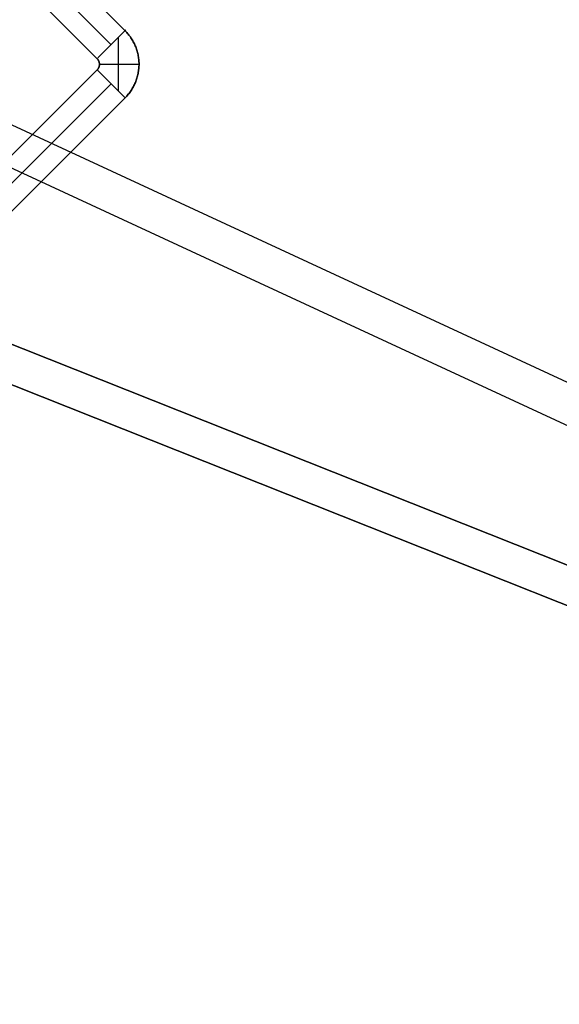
# Model space of a CAD drawing. Header units: millimetres. Extents: x -1030 to 192, y -442 to 180.
# Tile 98 of 256: x -962 to -941, y 106 to 144. Entities that reach past the tile are written whole.
import ezdxf

# ---------------------------------------------------------------- set-up
doc = ezdxf.new("R2010")
doc.units = ezdxf.units.MM
doc.header["$MEASUREMENT"] = 0
doc.layers.add('OVIDIO 120x60x72h', color=7, linetype='Continuous')

msp = doc.modelspace()

# ---------------------------------------------------------------- linework, layer by layer
at = {"layer": 'OVIDIO 120x60x72h', "extrusion": (0.202852, -0.108979, 0.973126)}
for points in [[(-327.083, 1110.9), (-327.083, 950.244)], [(-327.083, 950.244), (-327.083, 1110.9)], [(-327.379, 1110.9), (-327.379, 950.244)], [(-327.674, 950.244), (-327.674, 1110.9)], [(-327.674, 1110.9), (-327.674, 950.244)]]:
    msp.add_lwpolyline(points, dxfattribs=at)
at = {"layer": 'OVIDIO 120x60x72h', "extrusion": (0.265352, 0.881274, -0.39108)}
msp.add_lwpolyline([(993.906, 634.493), (949.593, 576.938)], dxfattribs=at)
at = {"layer": 'OVIDIO 120x60x72h', "extrusion": (0.235702, -0.235702, 0.942809)}
for points in [[(-599.225, 1033.555), (-599.225, 924.477)], [(-600.174, 924.477), (-600.174, 1033.555)], [(-603.02, 924.477), (-603.02, 1033.555)], [(-602.071, 1033.555), (-602.071, 924.477)], [(-581.417, 999.738), (-581.417, 894.33)], [(-576.631, 991.509), (-576.631, 886.968)]]:
    msp.add_lwpolyline(points, dxfattribs=at)
at = {"layer": 'OVIDIO 120x60x72h'}
for points in [[(-976.453, 161.692), (-957.926, 143.166)], [(-957.926, 143.166), (-976.453, 161.692)], [(-976.983, 161.162), (-958.457, 142.636)], [(-958.193, 142.899), (-958.193, 140.887)], [(-968.25, 132.418), (-958.987, 141.681)], [(-958.987, 141.681), (-968.25, 132.418)], [(-958.9, 141.893), (-957.399, 141.893)], [(-958.457, 141.151), (-967.72, 131.888)], [(-957.927, 140.62), (-967.19, 131.357)], [(-967.19, 131.357), (-957.927, 140.62)]]:
    msp.add_lwpolyline(points, dxfattribs=at)
at = {"layer": 'OVIDIO 120x60x72h', "extrusion": (-0.000378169, 0.000378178, 1)}
for points in [[(-958.974, 142.092), (-977.5, 160.618)], [(-977.5, 160.618), (-958.974, 142.092)]]:
    msp.add_lwpolyline(points, dxfattribs=at)
at = {"layer": 'OVIDIO 120x60x72h', "extrusion": (0.202866, -0.108989, 0.973122)}
for points in [[(-328.089, 1094.288), (-328.089, 1036.907)], [(-328.089, 1036.907), (-328.089, 1094.288)], [(-328.802, 1036.907), (-328.802, 1094.288)]]:
    msp.add_lwpolyline(points, dxfattribs=at)
at = {"layer": 'OVIDIO 120x60x72h', "extrusion": (0.202867, -0.108989, 0.973122)}
for points in [[(-329.515, 1094.288), (-329.515, 1036.907)], [(-329.515, 1036.907), (-329.515, 1094.288)]]:
    msp.add_lwpolyline(points, dxfattribs=at)
at = {"layer": 'OVIDIO 120x60x72h', "extrusion": (0.108979, -0.202852, 0.973126)}
for points in [[(-824.13, 613), (-824.13, 773.656)], [(-824.13, 773.656), (-824.13, 613)], [(-823.834, 773.656), (-823.834, 613)], [(-823.539, 773.656), (-823.539, 613)], [(-823.539, 613), (-823.539, 773.656)]]:
    msp.add_lwpolyline(points, dxfattribs=at)
at = {"layer": 'OVIDIO 120x60x72h', "extrusion": (0.046296, -0.021464, 0.998697)}
for points in [[(-278.087, 893.858), (-278.087, 994.369)], [(-279.574, 892.89), (-279.574, 994.194)]]:
    msp.add_lwpolyline(points, dxfattribs=at)
at = {"layer": 'OVIDIO 120x60x72h', "extrusion": (0.999884, -0.000231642, 0.015217)}
for points in [[(132.84, 713.816), (142.944, 50.152)], [(142.944, 50.152), (132.84, 713.816)]]:
    msp.add_lwpolyline(points, dxfattribs=at)
at = {"layer": 'OVIDIO 120x60x72h', "extrusion": (-0.000792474, -0.000792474, 0.999999)}
for points in [[(-957.898, 143.195), (-958.959, 142.134)], [(-958.959, 142.134), (-957.898, 143.195)]]:
    msp.add_lwpolyline(points, dxfattribs=at)
at = {"layer": 'OVIDIO 120x60x72h', "extrusion": (-0.000231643, 0.999884, 0.015217)}
for points in [[(969.058, 697.041), (958.954, 33.407)], [(958.954, 33.407), (969.058, 697.041)]]:
    msp.add_lwpolyline(points, dxfattribs=at)
at = {"layer": 'OVIDIO 120x60x72h', "extrusion": (0.999884, -0.000231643, 0.015217)}
for points in [[(141.459, 50.168), (131.355, 713.794)], [(131.355, 713.794), (141.459, 50.168)], [(130.295, 713.777), (140.398, 50.152)], [(140.398, 50.152), (130.295, 713.777)]]:
    msp.add_lwpolyline(points, dxfattribs=at)
at = {"layer": 'OVIDIO 120x60x72h', "extrusion": (-0.000231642, 0.999884, 0.015217)}
for points in [[(968.97, 697.042), (958.867, 33.411)], [(967.47, 697.065), (957.366, 33.412)]]:
    msp.add_lwpolyline(points, dxfattribs=at)
at = {"layer": 'OVIDIO 120x60x72h', "extrusion": (-5.45402e-08, 5.4543e-08, 1)}
for points in [[(-958.987, 141.681), (-957.927, 140.62)], [(-957.927, 140.62), (-958.987, 141.681)]]:
    msp.add_lwpolyline(points, dxfattribs=at)
at = {"layer": 'OVIDIO 120x60x72h', "extrusion": (0.021464, -0.046296, 0.998697)}
msp.add_lwpolyline([(-850.743, 480.711), (-850.743, 581.224)], dxfattribs=at)
at = {"layer": 'OVIDIO 120x60x72h', "extrusion": (-0.114881, 0.045678, 0.992329)}
for points in [[(235.02, -744.351), (235.02, -853.266)], [(235.707, -744.35), (235.707, -853.266)], [(236.851, -743.697), (236.851, -850.553)], [(236.851, -850.553), (236.851, -743.697)], [(237.308, -850.553), (237.308, -743.697)], [(237.308, -743.697), (237.308, -850.553)], [(251.79, -836.806), (251.79, -781.615)], [(251.561, -836.589), (251.561, -782.184)]]:
    msp.add_lwpolyline(points, dxfattribs=at)
at = {"layer": 'OVIDIO 120x60x72h', "extrusion": (-0.106919, 0.287767, 0.951713)}
for points in [[(860.042, -194.768), (860.042, -219.163)], [(860.042, -219.163), (860.042, -194.768)], [(860.13, -195.209), (860.13, -219.163)], [(860.217, -195.649), (860.217, -219.163)], [(860.217, -219.163), (860.217, -195.649)]]:
    msp.add_lwpolyline(points, dxfattribs=at)
at = {"layer": 'OVIDIO 120x60x72h', "extrusion": (0.999995, -0.000995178, -0.002882)}
msp.add_lwpolyline([(117.128, 704.228), (116.638, 702.81)], dxfattribs=at)
at = {"layer": 'OVIDIO 120x60x72h', "extrusion": (-0.045678, 0.114881, 0.992329)}
for points in [[(868.351, -381.049), (868.351, -272.133)], [(869.038, -381.049), (869.038, -272.134)], [(867.207, -271.481), (867.207, -378.336)], [(867.207, -378.336), (867.207, -271.481)], [(866.75, -271.481), (866.75, -378.336)], [(866.75, -378.336), (866.75, -271.481)], [(852.497, -364.372), (852.497, -309.968)], [(852.268, -364.589), (852.268, -309.399)]]:
    msp.add_lwpolyline(points, dxfattribs=at)
at = {"layer": 'OVIDIO 120x60x72h', "extrusion": (-0.287767, 0.106919, 0.951713)}
for points in [[(232.929, -695.787), (232.929, -671.392)], [(232.929, -671.392), (232.929, -695.787)], [(232.842, -671.833), (232.842, -695.787)], [(232.754, -695.787), (232.754, -672.274)], [(232.754, -672.274), (232.754, -695.787)]]:
    msp.add_lwpolyline(points, dxfattribs=at)
at = {"layer": 'OVIDIO 120x60x72h', "extrusion": (-0.166244, 0.166244, 0.97197)}
for points in [[(601.123, -533.673), (601.123, -565.337)], [(601.123, -565.337), (601.123, -533.673)], [(601.123, -533.301), (601.123, -564.532)], [(601.123, -564.532), (601.123, -533.301)]]:
    msp.add_lwpolyline(points, dxfattribs=at)
at = {"layer": 'OVIDIO 120x60x72h', "extrusion": (0.029521, 0.985348, 0.16798)}
for points in [[(960.1, 687.463), (960.405, 685.75)], [(960.405, 685.75), (960.1, 687.463)]]:
    msp.add_lwpolyline(points, dxfattribs=at)
at = {"layer": 'OVIDIO 120x60x72h'}
for points in [[(-957.926, 143.166, 35.578), (-957.895, 143.134, 35.578), (-957.865, 143.101, 35.578), (-957.835, 143.068, 35.578), (-957.807, 143.035, 35.578), (-957.78, 143.001, 35.578), (-957.753, 142.967, 35.578), (-957.728, 142.932, 35.578), (-957.704, 142.896, 35.578), (-957.68, 142.86, 35.578), (-957.657, 142.824, 35.578), (-957.636, 142.787, 35.578), (-957.615, 142.749, 35.578), (-957.595, 142.711, 35.578), (-957.576, 142.673, 35.578), (-957.558, 142.634, 35.578), (-957.541, 142.594, 35.578), (-957.525, 142.554, 35.578), (-957.51, 142.513, 35.578), (-957.495, 142.471, 35.578), (-957.482, 142.429, 35.578), (-957.469, 142.387, 35.578), (-957.457, 142.344, 35.578), (-957.447, 142.301, 35.578), (-957.437, 142.258, 35.578), (-957.429, 142.214, 35.578), (-957.421, 142.17, 35.578), (-957.415, 142.126, 35.578), (-957.409, 142.081, 35.578), (-957.405, 142.037, 35.578), (-957.402, 141.992, 35.578), (-957.4, 141.947, 35.578), (-957.399, 141.902, 35.578), (-957.4, 141.857, 35.578), (-957.401, 141.813, 35.578), (-957.404, 141.768, 35.578), (-957.408, 141.723, 35.578), (-957.413, 141.678, 35.578), (-957.419, 141.634, 35.578), (-957.426, 141.589, 35.578), (-957.434, 141.545, 35.578), (-957.443, 141.502, 35.578), (-957.454, 141.458, 35.578), (-957.465, 141.415, 35.578), (-957.477, 141.372, 35.578), (-957.49, 141.33, 35.578), (-957.505, 141.288, 35.578), (-957.52, 141.246, 35.578), (-957.536, 141.205, 35.578), (-957.553, 141.165, 35.578), (-957.571, 141.125, 35.578), (-957.59, 141.086, 35.578), (-957.61, 141.047, 35.578), (-957.631, 141.008, 35.578), (-957.653, 140.971, 35.578), (-957.675, 140.933, 35.578), (-957.699, 140.897, 35.578), (-957.724, 140.86, 35.578), (-957.75, 140.825, 35.578), (-957.777, 140.789, 35.578), (-957.805, 140.755, 35.578), (-957.833, 140.72, 35.578), (-957.863, 140.686, 35.578), (-957.895, 140.653, 35.578), (-957.927, 140.62, 35.578)], [(-957.927, 140.62, 35.578), (-957.895, 140.653, 35.578), (-957.863, 140.686, 35.578), (-957.833, 140.72, 35.578), (-957.805, 140.755, 35.578), (-957.777, 140.789, 35.578), (-957.75, 140.825, 35.578), (-957.724, 140.86, 35.578), (-957.699, 140.897, 35.578), (-957.675, 140.933, 35.578), (-957.653, 140.971, 35.578), (-957.631, 141.008, 35.578), (-957.61, 141.047, 35.578), (-957.59, 141.086, 35.578), (-957.571, 141.125, 35.578), (-957.553, 141.165, 35.578), (-957.536, 141.205, 35.578), (-957.52, 141.246, 35.578), (-957.505, 141.288, 35.578), (-957.49, 141.33, 35.578), (-957.477, 141.372, 35.578), (-957.465, 141.415, 35.578), (-957.454, 141.458, 35.578), (-957.443, 141.502, 35.578), (-957.434, 141.545, 35.578), (-957.426, 141.589, 35.578), (-957.419, 141.634, 35.578), (-957.413, 141.678, 35.578), (-957.408, 141.723, 35.578), (-957.404, 141.768, 35.578), (-957.401, 141.813, 35.578), (-957.4, 141.857, 35.578), (-957.399, 141.902, 35.578), (-957.4, 141.947, 35.578), (-957.402, 141.992, 35.578), (-957.405, 142.037, 35.578), (-957.409, 142.081, 35.578), (-957.415, 142.126, 35.578), (-957.421, 142.17, 35.578), (-957.429, 142.214, 35.578), (-957.437, 142.258, 35.578), (-957.447, 142.301, 35.578), (-957.457, 142.344, 35.578), (-957.469, 142.387, 35.578), (-957.482, 142.429, 35.578), (-957.495, 142.471, 35.578), (-957.51, 142.513, 35.578), (-957.525, 142.554, 35.578), (-957.541, 142.594, 35.578), (-957.558, 142.634, 35.578), (-957.576, 142.673, 35.578), (-957.595, 142.711, 35.578), (-957.615, 142.749, 35.578), (-957.636, 142.787, 35.578), (-957.657, 142.824, 35.578), (-957.68, 142.86, 35.578), (-957.704, 142.896, 35.578), (-957.728, 142.932, 35.578), (-957.753, 142.967, 35.578), (-957.78, 143.001, 35.578), (-957.807, 143.035, 35.578), (-957.835, 143.068, 35.578), (-957.865, 143.101, 35.578), (-957.895, 143.134, 35.578), (-957.926, 143.166, 35.578)], [(-958.987, 141.681, 35.578), (-958.98, 141.688, 35.578), (-958.973, 141.696, 35.578), (-958.966, 141.704, 35.578), (-958.96, 141.712, 35.578), (-958.954, 141.72, 35.578), (-958.948, 141.728, 35.578), (-958.943, 141.736, 35.578), (-958.938, 141.744, 35.578), (-958.936, 141.749, 35.578), (-958.934, 141.753, 35.578), (-958.931, 141.757, 35.578), (-958.929, 141.761, 35.578), (-958.927, 141.766, 35.578), (-958.925, 141.77, 35.578), (-958.921, 141.779, 35.578), (-958.918, 141.788, 35.578), (-958.915, 141.797, 35.578), (-958.912, 141.806, 35.578), (-958.91, 141.815, 35.578), (-958.907, 141.825, 35.578), (-958.906, 141.834, 35.578), (-958.904, 141.844, 35.578), (-958.903, 141.854, 35.578), (-958.902, 141.864, 35.578), (-958.901, 141.873, 35.578), (-958.9, 141.883, 35.578), (-958.9, 141.893, 35.579), (-958.9, 141.903, 35.579), (-958.901, 141.913, 35.579), (-958.902, 141.923, 35.579), (-958.903, 141.932, 35.579), (-958.904, 141.942, 35.578), (-958.906, 141.952, 35.578), (-958.908, 141.961, 35.578), (-958.91, 141.971, 35.578), (-958.912, 141.98, 35.578), (-958.915, 141.989, 35.578), (-958.918, 141.998, 35.578), (-958.921, 142.007, 35.578), (-958.925, 142.016, 35.578), (-958.927, 142.02, 35.578), (-958.929, 142.025, 35.578), (-958.931, 142.029, 35.578), (-958.934, 142.033, 35.577), (-958.936, 142.037, 35.577), (-958.938, 142.042, 35.577), (-958.943, 142.05, 35.577), (-958.948, 142.058, 35.577), (-958.954, 142.066, 35.577), (-958.96, 142.074, 35.577), (-958.966, 142.082, 35.577), (-958.973, 142.09, 35.577), (-958.98, 142.098, 35.577), (-958.987, 142.105, 35.577)], [(-958.987, 142.105, 35.577), (-958.98, 142.098, 35.577), (-958.973, 142.09, 35.577), (-958.966, 142.082, 35.577), (-958.96, 142.074, 35.577), (-958.954, 142.066, 35.577), (-958.948, 142.058, 35.577), (-958.943, 142.05, 35.577), (-958.938, 142.042, 35.577), (-958.936, 142.037, 35.577), (-958.934, 142.033, 35.577), (-958.931, 142.029, 35.578), (-958.929, 142.025, 35.578), (-958.927, 142.02, 35.578), (-958.925, 142.016, 35.578), (-958.921, 142.007, 35.578), (-958.918, 141.998, 35.578), (-958.915, 141.989, 35.578), (-958.912, 141.98, 35.578), (-958.91, 141.971, 35.578), (-958.908, 141.961, 35.578), (-958.906, 141.952, 35.578), (-958.904, 141.942, 35.578), (-958.903, 141.932, 35.579), (-958.902, 141.923, 35.579), (-958.901, 141.913, 35.579), (-958.9, 141.903, 35.579), (-958.9, 141.893, 35.579), (-958.9, 141.883, 35.578), (-958.901, 141.873, 35.578), (-958.902, 141.864, 35.578), (-958.903, 141.854, 35.578), (-958.904, 141.844, 35.578), (-958.906, 141.834, 35.578), (-958.907, 141.825, 35.578), (-958.91, 141.815, 35.578), (-958.912, 141.806, 35.578), (-958.915, 141.797, 35.578), (-958.918, 141.788, 35.578), (-958.921, 141.779, 35.578), (-958.925, 141.77, 35.578), (-958.927, 141.766, 35.578), (-958.929, 141.761, 35.578), (-958.931, 141.757, 35.578), (-958.934, 141.753, 35.578), (-958.936, 141.749, 35.578), (-958.938, 141.744, 35.578), (-958.943, 141.736, 35.578), (-958.948, 141.728, 35.578), (-958.954, 141.72, 35.578), (-958.96, 141.712, 35.578), (-958.966, 141.704, 35.578), (-958.973, 141.696, 35.578), (-958.98, 141.688, 35.578), (-958.987, 141.681, 35.578)], [(-867.395, 93.563, 716.753), (-966.741, 133.064, 703.434), (-967.432, 133.339, 703.341)], [(-967.432, 133.339, 703.341), (-966.741, 133.064, 703.434), (-867.395, 93.563, 716.753)], [(-968.013, 132.032, 703.794), (-967.321, 131.757, 703.887), (-867.975, 92.256, 717.206)], [(-867.975, 92.256, 717.206), (-967.321, 131.757, 703.887), (-968.013, 132.032, 703.794)]]:
    msp.add_polyline3d(points, dxfattribs=at)

doc.saveas('drawing.dxf')
